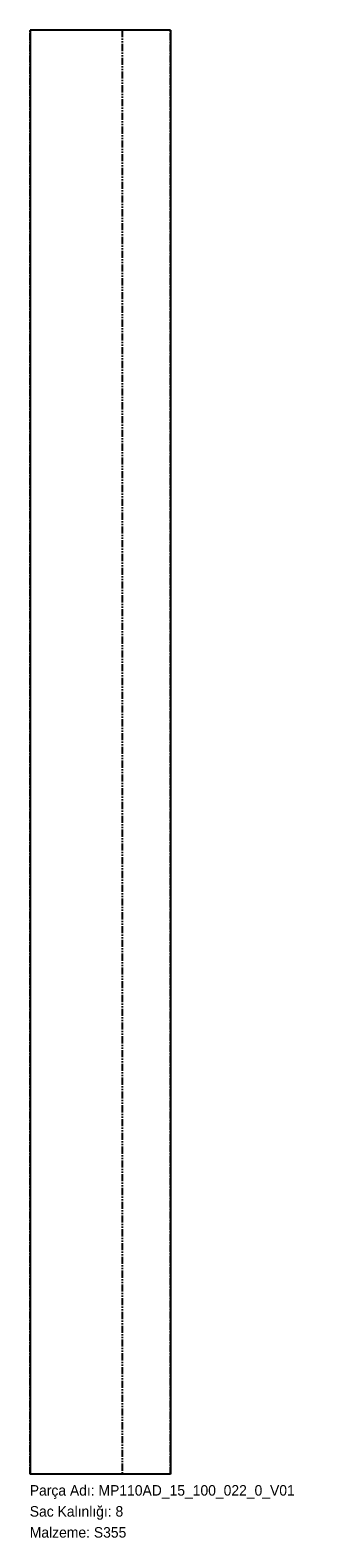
# Model space of a CAD drawing. Header units: millimetres. Extents: x 0 to 318, y -72 to 1650.
import ezdxf

# ---------------------------------------------------------------- set-up
doc = ezdxf.new("R2010")
doc.units = ezdxf.units.MM
for name, pattern in [('SLD-İki-Kısa-Kesik-Çizgili-Uzun-Kesik-Çizgi', [15.748, 8.128, -1.524, 1.524, -1.524, 1.524, -1.524]), ('SLD-Katı', [0]), ('SLD-Kısa-Kesik-Çizgili-Uzun-Kesik', [12.7, 8.128, -1.524, 1.524, -1.524]), ('SLD-Sürekli', [0])]:
    doc.linetypes.add(name, pattern=pattern)
doc.layers.add('METIN', color=96, linetype='SLD-Katı')
doc.styles.add('SLDTEXTSTYLE0', font='ARIAL.TTF', dxfattribs={"width": 0.948, "bigfont": 'bigfont'})
doc.styles.add('SLDTEXTSTYLE1', font='ARIAL.TTF', dxfattribs={"width": 0.948})

msp = doc.modelspace()

# ---------------------------------------------------------------- linework, layer by layer
at = {"color": 7, "linetype": 'SLD-Kısa-Kesik-Çizgili-Uzun-Kesik'}
for p, q in [((0.4, 1650.4), (0.4, 0.4)), ((0.4, 0.4), (0.4, 1650.4)), ((161, 1650.4), (0.4, 1650.4)), ((161, 1650.4), (0.4, 1650.4)), ((161, 1650.4), (161, 0.4)), ((161, 0.4), (161, 1650.4)), ((161, 0.4), (0.4, 0.4)), ((161, 0.4), (0.4, 0.4))]:
    msp.add_line(p, q, dxfattribs=at)
at = {"color": 7, "linetype": 'SLD-Sürekli', "lineweight": 25}
for p, q in [((0.4, 1650.4), (0.4, 0.4)), ((161, 1650.4), (0.4, 1650.4)), ((161, 1650.4), (161, 0.4)), ((161, 0.4), (0.4, 0.4))]:
    msp.add_line(p, q, dxfattribs=at)
at = {"color": 7, "linetype": 'SLD-İki-Kısa-Kesik-Çizgili-Uzun-Kesik-Çizgi'}
msp.add_line((105.7, 1650.4), (105.7, 0.4), dxfattribs=at)

# ---------------------------------------------------------------- texts
at = {"layer": 'METIN', "char_height": 12, "attachment_point": 1}
for s, insert, style in [('Parça Adı: MP110AD_15_100_022_0_V01', (0, -12), 'SLDTEXTSTYLE0'), ('Sac Kalınlığı: 8', (0, -36), 'SLDTEXTSTYLE0'), ('Malzeme: S355', (0, -60), 'SLDTEXTSTYLE1')]:
    msp.add_mtext(s, dxfattribs=dict(at, insert=insert, style=style))

doc.saveas('drawing.dxf')
